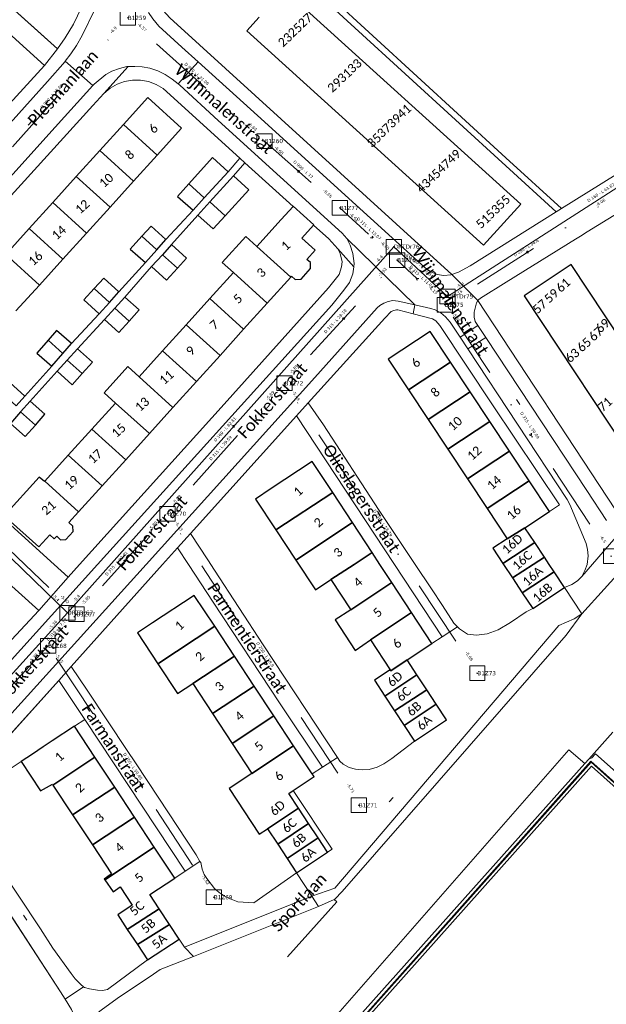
# Model space of a CAD drawing. Header units: metres. Extents: x 113074 to 114313, y 482627 to 483855.
# Tile 9 of 78: x 113784 to 113883, y 482926 to 483092. Entities that reach past the tile are written whole.
import ezdxf
from ezdxf.enums import TextEntityAlignment as Align

# ---------------------------------------------------------------- set-up
doc = ezdxf.new("R2010")
doc.units = ezdxf.units.M
doc.header["$MEASUREMENT"] = 0
doc.linetypes.add('DGN Style 2', pattern=[50.429501, 30.257701, -20.1718])
doc.linetypes.add('DGN Style 6', pattern=[30.473618, 0.016022, -6.408752, 11.215317, -6.408752, 0.016022, -6.408752])
for name, color, linetype, lineweight in [('BGT-Lijnen - BTD Groenvoorziening  bosplantsoen (v)', 94, 'Continuous', 13), ('BGT-Lijnen - BTD Groenvoorziening  gras- en kruidachtigen (v)', 94, 'Continuous', 13), ('BGT-Lijnen - BTD Groenvoorziening  heesters (v)', 94, 'Continuous', 13), ('BGT-Lijnen - Huisnummer overig (t)', 252, 'Continuous', 13), ('BGT-Lijnen - ORL Straatnaam (t)', 7, 'Continuous', 13), ('BGT-Lijnen - OTD Gesloten verharding  asfalt (v)', 7, 'Continuous', 13), ('BGT-Lijnen - OTD Gesloten verharding  kunststof (v)', 7, 'Continuous', 13), ('BGT-Lijnen - OTD Open verharding  beton element (v)', 7, 'Continuous', 13), ('BGT-Lijnen - OTD Open verharding  betonstraatstenen(v)', 7, 'Continuous', 13), ('BGT-Lijnen - PND grondvlak pand (v_mv)', 1, 'Continuous', 13), ('BGT-Lijnen - SHD Hek (l)', 211, 'Continuous', 13), ('BGT-Lijnen - WGD Inrit (v)', 7, 'Continuous', 13), ('BGT-Lijnen - WGD Parkeervlak (v)', 7, 'Continuous', 13), ('BGT-Lijnen - WGD Rijbaan - Lokale weg (v)', 7, 'Continuous', 13), ('BGT-Lijnen - WGD Rijbaan - Lokale weg verkeersdrempel (v)', 7, 'Continuous', 13), ('BGT-Lijnen - WGD Voetpad (v)', 7, 'Continuous', 13), ('BGT-Lijnen - XXX Brandgang OTD (v)', 7, 'Continuous', 13), ('Riolering - BOBs', 7, 'Continuous', 13), ('Riolering - Drainage', 254, 'Continuous', 13), ('Riolering - Gemengd riool', 7, 'Continuous', 13), ('Riolering - KNOOP_NUMMER', 7, 'Continuous', 13), ('Riolering - KNOOP_RIOOLPUT', 7, 'Continuous', 13), ('Riolering - Leidingtekst', 7, 'Continuous', 13), ('Riolering - Level 63', 7, 'Continuous', 13), ('Riolering - Stroomrichting', 7, 'Continuous', 13)]:
    doc.layers.add(name, color=color, linetype=linetype, lineweight=lineweight)
doc.styles.add('Style-Calibri', font='calibri.ttf')
doc.styles.add('Style-Verdana', font='verdana.ttf')

# ---------------------------------------------------------------- blocks, each defined once
blk = doc.blocks.new('rioput')
at = {"layer": 'Riolering - Level 63', "linetype": 'Continuous', "lineweight": 13}
blk.add_3dface([(-1.29, 1.24), (1.29, 1.24), (1.29, -1.24), (-1.29, -1.24)], dxfattribs=at)

msp = doc.modelspace()

# ---------------------------------------------------------------- linework, layer by layer
at = {"layer": 'BGT-Lijnen - BTD Groenvoorziening  bosplantsoen (v)', "linetype": 'DGN Style 2', "lineweight": 13, "flags": 128}
for points in [[(113837.26, 482943.39), (113834.58, 482942.25), (113813.47, 482933.78)], [(113837.72, 482943.02), (113837.26, 482943.39)], [(113761.62, 482858.97), (113826.56, 482930.61), (113837.72, 482943.02)], [(113813.47, 482933.78), (113807.85, 482931.6), (113806.73, 482930.81)], [(113806.73, 482930.81), (113800.59, 482926.68), (113797.89, 482924.75)]]:
    msp.add_lwpolyline(points, dxfattribs=at)
at = {"layer": 'BGT-Lijnen - BTD Groenvoorziening  gras- en kruidachtigen (v)', "linetype": 'DGN Style 2', "lineweight": 13, "flags": 128}
for points in [[(113793.22, 483091.22), (113795.3, 483095.62), (113796.72, 483099.34)], [(113780.08, 483097.76), (113779.46, 483097.05), (113790.56, 483087.06)], [(113790.56, 483087.06), (113791.81, 483088.91), (113793.22, 483091.22)], [(113884.31, 482971.69), (113880.24, 482967.13), (113880.75, 482967.32)], [(113880.75, 482967.32), (113881.37, 482968.03), (113891.99, 482958.56)], [(113791.82, 482926.58), (113791.03, 482927.83), (113779.03, 482946.24)], [(113793.33, 482923.87), (113792.91, 482924.85), (113791.82, 482926.58)]]:
    msp.add_lwpolyline(points, dxfattribs=at)
at = {"layer": 'BGT-Lijnen - BTD Groenvoorziening  heesters (v)', "linetype": 'DGN Style 2', "lineweight": 13, "flags": 128}
for points in [[(113795.14, 482973.8), (113790.75, 482980.42), (113773.77, 482961.54)], [(113789.64, 482970.19), (113793.4, 482972.67), (113795.14, 482973.8)], [(113786.3, 482967.98), (113788.14, 482969.2), (113789.64, 482970.19)], [(113773.57, 482959.47), (113784.41, 482966.73), (113786.3, 482967.98)]]:
    msp.add_lwpolyline(points, dxfattribs=at)
at = {"layer": 'BGT-Lijnen - ORL Straatnaam (t)', "linetype": 'Continuous', "lineweight": 13, "flags": 128}
for points in [[(113819.59, 483076.5), (113820.33, 483075.83)], [(113785.58, 483074.19), (113786.25, 483074.93)], [(113868.03, 483027.87), (113868.57, 483027.03)], [(113844.54, 483009.02), (113845.07, 483008.18)], [(113801.27, 483000.87), (113801.94, 483001.61)], [(113825.04, 482984.67), (113825.59, 482983.83)], [(113804.39, 482963.33), (113804.94, 482962.5)], [(113846.53, 482959.91), (113847.19, 482960.66)], [(113784.79, 482940.75), (113785.36, 482939.93)]]:
    msp.add_lwpolyline(points, dxfattribs=at)
at = {"layer": 'BGT-Lijnen - OTD Gesloten verharding  asfalt (v)', "linetype": 'Continuous', "lineweight": 13, "flags": 128}
for points in [[(113876.86, 482968.71), (113827.99, 482912.84), (113824.95, 482909.35)], [(113830.27, 482911.14), (113879.55, 482966.36), (113876.86, 482968.71)]]:
    msp.add_lwpolyline(points, dxfattribs=at)
at = {"layer": 'BGT-Lijnen - OTD Gesloten verharding  kunststof (v)', "linetype": 'Continuous', "lineweight": 13, "flags": 128}
msp.add_lwpolyline([(113960.6, 482894.58), (113880.67, 482965.91), (113833.32, 482912.76)], dxfattribs=at)
at = {"layer": 'BGT-Lijnen - OTD Open verharding  beton element (v)', "linetype": 'Continuous', "lineweight": 13, "flags": 128}
for points in [[(113880.63, 482966.62), (113832.63, 482912.75)], [(113961.31, 482894.62), (113891.05, 482957.27), (113880.63, 482966.62)], [(113833.32, 482912.76), (113880.67, 482965.91), (113960.6, 482894.58)]]:
    msp.add_lwpolyline(points, dxfattribs=at)
at = {"layer": 'BGT-Lijnen - OTD Open verharding  betonstraatstenen(v)', "linetype": 'Continuous', "lineweight": 13, "flags": 128}
for points in [[(113880.24, 482967.13), (113879.55, 482966.36), (113830.27, 482911.14)], [(113832.63, 482912.75), (113880.63, 482966.62), (113891.05, 482957.27)], [(113881.37, 482968.03), (113880.75, 482967.32), (113880.24, 482967.13)], [(113891.05, 482957.27), (113891.99, 482958.56), (113881.37, 482968.03)]]:
    msp.add_lwpolyline(points, dxfattribs=at)
at = {"layer": 'BGT-Lijnen - PND grondvlak pand (v_mv)', "linetype": 'Continuous', "lineweight": 25, "flags": 128}
for points in [[(113862.43, 483053.9), (113868.75, 483060.87), (113828.98, 483096.95)], [(113824.57, 483092.42), (113822.49, 483090.13), (113862.43, 483053.9)], [(113811.47, 483073.67), (113805.77, 483078.84), (113801.66, 483074.3)], [(113801.66, 483074.3), (113797.69, 483069.91), (113803.38, 483064.75)], [(113803.38, 483064.75), (113807.36, 483069.14), (113801.66, 483074.3)], [(113801.66, 483074.3), (113807.36, 483069.14), (113811.47, 483073.67)], [(113797.69, 483069.91), (113793.71, 483065.52), (113799.41, 483060.36)], [(113799.41, 483060.36), (113803.38, 483064.75), (113797.69, 483069.91)], [(113819.35, 483066.33), (113816.69, 483068.72), (113812.69, 483064.29)], [(113793.71, 483065.52), (113789.74, 483061.13), (113795.43, 483055.97)], [(113795.43, 483055.97), (113799.41, 483060.36), (113793.71, 483065.52)], [(113812.69, 483064.29), (113815.3, 483061.91), (113819.35, 483066.33)], [(113820.22, 483065.61), (113816.25, 483061.21), (113818.84, 483058.87)], [(113818.84, 483058.87), (113822.82, 483063.27), (113820.22, 483065.61)], [(113812.69, 483064.29), (113810.77, 483062.16), (113813.41, 483059.85)], [(113813.41, 483059.85), (113815.3, 483061.91), (113812.69, 483064.29)], [(113789.74, 483061.13), (113785.76, 483056.74), (113791.46, 483051.58)], [(113791.46, 483051.58), (113795.43, 483055.97), (113789.74, 483061.13)], [(113816.25, 483061.21), (113814.25, 483058.99), (113816.84, 483056.65)], [(113816.84, 483056.65), (113818.84, 483058.87), (113816.25, 483061.21)], [(113830.3, 483060.45), (113828.31, 483058.25), (113824.2, 483053.7)], [(113833.8, 483057.33), (113830.32, 483060.48), (113830.3, 483060.45)], [(113785.76, 483056.74), (113781.79, 483052.35), (113787.48, 483047.19)], [(113787.48, 483047.19), (113791.46, 483051.58), (113785.76, 483056.74)], [(113808.85, 483054.85), (113806.37, 483057.14), (113804.79, 483055.42)], [(113831.79, 483055.11), (113833.77, 483057.3), (113833.8, 483057.33)], [(113804.79, 483055.42), (113802.79, 483053.25), (113805.37, 483051)], [(113805.37, 483051), (113807.31, 483053.15), (113804.79, 483055.42)], [(113804.79, 483055.42), (113807.31, 483053.15), (113808.85, 483054.85)], [(113824.2, 483053.7), (113822.32, 483055.39), (113818.34, 483050.99)], [(113834.04, 483053.08), (113831.79, 483055.11)], [(113809.79, 483054.01), (113808.24, 483052.3), (113810.77, 483050.01)], [(113810.77, 483050.01), (113812.31, 483051.7), (113809.79, 483054.01)], [(113824.2, 483053.7), (113829.93, 483048.52), (113830.05, 483048.66)], [(113825.95, 483044.12), (113829.93, 483048.52), (113824.2, 483053.7)], [(113833.22, 483050.98), (113832.63, 483051.51), (113834.04, 483053.08)], [(113783.51, 483042.81), (113787.48, 483047.19), (113781.79, 483052.35)], [(113808.24, 483052.3), (113806.41, 483050.3), (113808.92, 483047.99)], [(113808.92, 483047.99), (113810.77, 483050.01), (113808.24, 483052.3)], [(113818.34, 483050.99), (113820.22, 483049.29), (113825.95, 483044.12)], [(113831.66, 483048.18), (113833.27, 483049.96), (113833.22, 483050.98)], [(113897.26, 483020.47), (113877.24, 483050.65), (113869.3, 483045.37)], [(113800.91, 483046.03), (113798.37, 483048.34), (113796.75, 483046.59)], [(113820.22, 483049.29), (113816.24, 483044.89), (113821.96, 483039.71)], [(113821.96, 483039.71), (113825.95, 483044.12), (113820.22, 483049.29)], [(113830.05, 483048.66), (113830.65, 483048.13), (113831.66, 483048.18)], [(113796.75, 483046.59), (113794.99, 483044.68), (113797.57, 483042.34)], [(113797.57, 483042.34), (113799.3, 483044.26), (113796.75, 483046.59)], [(113796.75, 483046.59), (113799.3, 483044.26), (113800.91, 483046.03)], [(113801.89, 483045.16), (113800.23, 483043.27), (113802.63, 483041.11)], [(113802.63, 483041.11), (113804.3, 483042.97), (113801.89, 483045.16)], [(113816.24, 483044.89), (113812.26, 483040.48), (113817.98, 483035.3)], [(113817.98, 483035.3), (113821.96, 483039.71), (113816.24, 483044.89)], [(113869.3, 483045.37), (113889.31, 483015.2), (113897.26, 483020.47)], [(113800.23, 483043.27), (113798.47, 483041.38), (113800.89, 483039.16)], [(113800.89, 483039.16), (113802.63, 483041.11), (113800.23, 483043.27)], [(113812.26, 483040.48), (113808.28, 483036.07), (113814, 483030.9)], [(113814, 483030.9), (113817.98, 483035.3), (113812.26, 483040.48)], [(113792.9, 483037.31), (113790.38, 483039.51), (113788.95, 483037.87)], [(113853.46, 483039.36), (113846.36, 483034.67), (113849.79, 483029.49)], [(113849.79, 483029.49), (113856.88, 483034.18), (113853.46, 483039.36)], [(113788.95, 483037.87), (113787.04, 483035.68), (113789.56, 483033.48)], [(113789.56, 483033.48), (113791.41, 483035.64), (113788.95, 483037.87)], [(113788.95, 483037.87), (113791.41, 483035.64), (113792.9, 483037.31)], [(113793.9, 483036.43), (113792.18, 483034.51), (113794.7, 483032.26)], [(113794.7, 483032.26), (113796.42, 483034.18), (113793.9, 483036.43)], [(113808.28, 483036.07), (113804.3, 483031.67), (113810.02, 483026.49)], [(113810.02, 483026.49), (113814, 483030.9), (113808.28, 483036.07)], [(113792.18, 483034.51), (113790.48, 483032.62), (113793.02, 483030.36)], [(113793.02, 483030.36), (113794.7, 483032.26), (113792.18, 483034.51)], [(113804.3, 483031.67), (113802.38, 483033.4), (113798.4, 483028.99)], [(113856.88, 483034.18), (113849.79, 483029.49), (113853.11, 483024.47)], [(113853.11, 483024.47), (113860.2, 483029.16), (113856.88, 483034.18)], [(113806.04, 483022.09), (113810.02, 483026.49), (113804.3, 483031.67)], [(113784.99, 483028.41), (113782.47, 483030.7), (113781.01, 483029.09)], [(113781.01, 483029.09), (113783.53, 483026.81), (113784.99, 483028.41)], [(113798.4, 483028.99), (113800.32, 483027.26), (113806.04, 483022.09)], [(113860.2, 483029.16), (113853.11, 483024.47), (113856.42, 483019.45)], [(113856.42, 483019.45), (113863.52, 483024.14), (113860.2, 483029.16)], [(113785.9, 483027.58), (113784.31, 483025.75), (113786.79, 483023.51)], [(113786.79, 483023.51), (113788.42, 483025.37), (113785.9, 483027.58)], [(113800.32, 483027.26), (113796.34, 483022.85), (113802.06, 483017.68)], [(113802.06, 483017.68), (113806.04, 483022.09), (113800.32, 483027.26)], [(113784.31, 483025.75), (113782.57, 483023.8), (113785.1, 483021.58)], [(113785.1, 483021.58), (113786.79, 483023.51), (113784.31, 483025.75)], [(113863.52, 483024.14), (113856.42, 483019.45), (113859.74, 483014.44)], [(113859.74, 483014.44), (113866.84, 483019.13), (113863.52, 483024.14)], [(113796.34, 483022.85), (113792.35, 483018.45), (113798.08, 483013.27)], [(113798.08, 483013.27), (113802.06, 483017.68), (113796.34, 483022.85)], [(113792.35, 483018.45), (113788.38, 483014.04), (113794.1, 483008.87)], [(113794.1, 483008.87), (113798.08, 483013.27), (113792.35, 483018.45)], [(113866.84, 483019.13), (113859.74, 483014.44), (113863.06, 483009.42)], [(113863.06, 483009.42), (113870.15, 483014.11), (113866.84, 483019.13)], [(113836.99, 483012.13), (113833.55, 483017.36), (113826.6, 483012.8)], [(113788.32, 483013.98), (113787.45, 483014.76), (113781.55, 483008.23)], [(113794.1, 483008.87), (113788.38, 483014.04), (113788.32, 483013.98)], [(113873.58, 483008.92), (113870.15, 483014.11), (113863.06, 483009.42)], [(113826.6, 483012.8), (113823.95, 483011.05), (113827.4, 483005.83)], [(113827.4, 483005.83), (113836.99, 483012.13)], [(113840.32, 483007.06), (113836.99, 483012.13), (113827.4, 483005.83)], [(113781.55, 483008.23), (113787.39, 483002.95), (113789.24, 483004.99)], [(113793.12, 483006.47), (113792.47, 483007.06), (113794.1, 483008.87)], [(113863.06, 483009.42), (113866.44, 483004.31), (113869.45, 483006.19)], [(113869.45, 483006.19), (113873.58, 483008.92)], [(113827.4, 483005.83), (113830.78, 483000.74), (113840.32, 483007.06)], [(113843.64, 483001.99), (113840.32, 483007.06), (113830.78, 483000.74)], [(113789.24, 483004.99), (113789.99, 483004.31), (113790.4, 483004.77)], [(113791.95, 483004.22), (113793.17, 483005.57), (113793.12, 483006.47)], [(113871.1, 483003.7), (113869.45, 483006.19), (113866.44, 483004.31)], [(113790.4, 483004.77), (113791.05, 483004.18), (113791.95, 483004.22)], [(113866.44, 483004.31), (113864.03, 483002.72), (113865.73, 483000.15)], [(113865.73, 483000.15), (113871.1, 483003.7)], [(113872.73, 483001.23), (113871.1, 483003.7), (113865.73, 483000.15)], [(113843.64, 483001.99), (113840.61, 483000), (113836.7, 482997.43)], [(113836.7, 482997.43), (113840.61, 483000), (113843.64, 483001.99)], [(113846.97, 482996.93), (113844.95, 483000), (113843.64, 483001.99)], [(113830.78, 483000.74), (113834.08, 482995.71), (113836.7, 482997.43)], [(113865.73, 483000.15), (113865.82, 483000), (113867.33, 482997.72)], [(113867.33, 482997.72), (113870.83, 483000), (113872.73, 483001.23)], [(113872.73, 483001.23), (113870.83, 483000), (113867.33, 482997.72)], [(113874.37, 482998.75), (113873.54, 483000), (113872.73, 483001.23)], [(113867.33, 482997.72), (113869, 482995.2), (113874.37, 482998.75)], [(113876.13, 482996.09), (113874.37, 482998.75), (113869, 482995.2)], [(113836.7, 482997.43), (113840.03, 482992.36), (113846.97, 482996.93)], [(113850.3, 482991.86), (113846.97, 482996.93), (113840.03, 482992.36)], [(113869, 482995.2), (113870.76, 482992.54), (113876.13, 482996.09)], [(113817.07, 482989.57), (113813.63, 482994.78), (113806.58, 482990.13)], [(113840.03, 482992.36), (113837.39, 482990.65), (113840.8, 482985.48)], [(113840.8, 482985.48), (113843.36, 482987.29), (113850.3, 482991.86)], [(113853.74, 482986.62), (113850.3, 482991.86), (113843.36, 482987.29)], [(113806.58, 482990.13), (113804.02, 482988.44), (113807.46, 482983.23)], [(113807.46, 482983.23), (113817.07, 482989.57)], [(113820.4, 482984.52), (113817.07, 482989.57), (113807.46, 482983.23)], [(113843.36, 482987.29), (113846.69, 482982.22), (113846.79, 482982.06)], [(113846.79, 482982.06), (113849.56, 482983.88), (113853.74, 482986.62)], [(113807.46, 482983.23), (113810.8, 482978.18), (113813.36, 482979.87)], [(113813.36, 482979.87), (113820.4, 482984.52)], [(113820.4, 482984.52), (113813.36, 482979.87), (113816.69, 482974.82)], [(113816.69, 482974.82), (113823.73, 482979.47), (113820.4, 482984.52)], [(113851.22, 482981.36), (113849.56, 482983.88), (113846.79, 482982.06)], [(113846.79, 482982.06), (113846.69, 482982.22), (113844.03, 482980.47)], [(113844.03, 482980.47), (113845.81, 482977.76), (113851.22, 482981.36)], [(113852.9, 482978.81), (113851.22, 482981.36), (113845.81, 482977.76)], [(113823.73, 482979.47), (113816.69, 482974.82), (113820.02, 482969.77)], [(113820.02, 482969.77), (113827.07, 482974.42), (113823.73, 482979.47)], [(113845.81, 482977.76), (113847.43, 482975.3), (113852.9, 482978.81)], [(113854.47, 482976.41), (113852.9, 482978.81), (113847.43, 482975.3)], [(113847.43, 482975.3), (113849.07, 482972.8), (113854.47, 482976.41)], [(113854.47, 482976.41), (113849.07, 482972.8), (113850.8, 482970.17)], [(113850.8, 482970.17), (113856.23, 482973.74), (113854.47, 482976.41)], [(113827.07, 482974.42), (113820.02, 482969.77), (113823.35, 482964.72)], [(113823.35, 482964.72), (113830.4, 482969.37), (113827.07, 482974.42)], [(113793.4, 482972.67), (113789.64, 482970.19), (113788.14, 482969.2)], [(113796.85, 482967.44), (113793.4, 482972.67)], [(113788.14, 482969.2), (113786.3, 482967.98), (113784.41, 482966.73)], [(113833.54, 482964.61), (113830.4, 482969.37), (113823.35, 482964.72)], [(113784.41, 482966.73), (113787.67, 482961.78), (113789.66, 482962.88)], [(113789.66, 482962.88), (113789.75, 482962.75), (113796.85, 482967.44)], [(113796.85, 482967.44), (113789.75, 482962.75), (113793.09, 482957.69)], [(113793.09, 482957.69), (113800.19, 482962.38), (113796.85, 482967.44)], [(113823.35, 482964.72), (113819.5, 482962.17), (113824.6, 482954.45)], [(113830.3, 482961.82), (113833.84, 482964.16), (113833.54, 482964.61)], [(113800.19, 482962.38), (113793.09, 482957.69), (113796.43, 482952.63)], [(113796.43, 482952.63), (113803.53, 482957.33), (113800.19, 482962.38)], [(113831.22, 482958.85), (113829.58, 482961.34), (113830.3, 482961.82)], [(113824.6, 482954.45), (113826, 482955.37), (113831.22, 482958.85)], [(113832.93, 482956.26), (113831.22, 482958.85), (113826, 482955.37)], [(113803.53, 482957.33), (113796.43, 482952.63), (113799.66, 482947.75)], [(113798.5, 482946.73), (113806.88, 482952.27), (113803.53, 482957.33)], [(113826, 482955.37), (113827.71, 482952.78), (113832.93, 482956.26)], [(113834.54, 482953.82), (113832.93, 482956.26), (113827.71, 482952.78)], [(113827.71, 482952.78), (113829.31, 482950.36), (113834.54, 482953.82)], [(113836.14, 482951.4), (113834.54, 482953.82), (113829.31, 482950.36)], [(113810.33, 482947.04), (113806.88, 482952.27), (113798.5, 482946.73)], [(113829.31, 482950.36), (113830.91, 482947.94), (113836.14, 482951.4)], [(113799.66, 482947.75), (113798.4, 482946.87), (113798.5, 482946.73)], [(113798.5, 482946.73), (113799.93, 482944.71), (113801.12, 482945.53)], [(113807.7, 482941.84), (113806.11, 482944.26), (113810.33, 482947.04)], [(113801.12, 482945.53), (113803.16, 482942.45), (113800.7, 482940.82)], [(113800.7, 482940.82), (113802.32, 482938.37), (113807.7, 482941.84)], [(113809.44, 482939.22), (113807.7, 482941.84), (113802.32, 482938.37)], [(113802.32, 482938.37), (113804.02, 482935.81), (113809.44, 482939.22)], [(113809.44, 482939.22), (113804.02, 482935.81), (113805.74, 482933.2)], [(113805.74, 482933.2), (113811.08, 482936.73), (113809.44, 482939.22)]]:
    msp.add_lwpolyline(points, dxfattribs=at)
at = {"layer": 'BGT-Lijnen - SHD Hek (l)', "linetype": 'Continuous', "lineweight": 13, "flags": 128}
msp.add_lwpolyline([(113832.46, 482912.7), (113913.36, 482840.57), (113961.46, 482894.65), (113880.57, 482966.76), (113832.46, 482912.7)], dxfattribs=at)
at = {"layer": 'BGT-Lijnen - WGD Inrit (v)', "linetype": 'Continuous', "lineweight": 13, "flags": 128}
for points in [[(113770.54, 483106.42), (113767.61, 483103.04), (113788.34, 483084.27)], [(113788.34, 483084.27), (113790.56, 483087.06), (113779.46, 483097.05)], [(113789.96, 483000), (113773.98, 483014.43)], [(113787.36, 482992.24), (113792.34, 482997.86), (113789.96, 483000)], [(113782.84, 482996.31), (113783.92, 482995.33), (113787.36, 482992.24)]]:
    msp.add_lwpolyline(points, dxfattribs=at)
at = {"layer": 'BGT-Lijnen - WGD Parkeervlak (v)', "linetype": 'Continuous', "lineweight": 13, "flags": 128}
for points in [[(113876.4, 482988.03), (113879.04, 482991.68), (113877.79, 482990.84)], [(113877.79, 482990.84), (113875.18, 482989.68), (113837.33, 482945.31)], [(113837.37, 482943.48), (113838.57, 482944.79), (113876.4, 482988.03)], [(113837.33, 482945.31), (113833.47, 482943.96), (113834.58, 482942.25)], [(113834.58, 482942.25), (113833.47, 482943.96), (113811.99, 482935.35)], [(113834.58, 482942.25), (113837.26, 482943.39), (113837.37, 482943.48)], [(113811.99, 482935.35), (113813.47, 482933.78), (113834.58, 482942.25)]]:
    msp.add_lwpolyline(points, dxfattribs=at)
at = {"layer": 'BGT-Lijnen - WGD Rijbaan - Lokale weg (v)', "linetype": 'Continuous', "lineweight": 13, "flags": 128}
for points in [[(113791.83, 483084.96), (113788.83, 483081.54), (113770.4, 483061.04)], [(113796.52, 483080.88), (113791.84, 483084.98), (113791.83, 483084.96)], [(113814.29, 483084.86), (113810.92, 483081.14), (113811.2, 483080.93)], [(113824.32, 483075.79), (113814.29, 483084.86)], [(113789.08, 483072.69), (113796.52, 483080.88)], [(113811.2, 483080.93), (113817.65, 483074.96), (113838.62, 483055.93)], [(113853.57, 483049.43), (113852.59, 483050.08), (113824.32, 483075.79)], [(113751.67, 483040.29), (113756.18, 483036.2), (113789.08, 483072.69)], [(113887.07, 483067.22), (113884.85, 483065.84), (113875.64, 483060.09)], [(113875.64, 483060.09), (113874.75, 483059.53), (113860.18, 483050.42)], [(113878.85, 483055.45), (113879.98, 483056.15), (113886.93, 483060.46)], [(113838.62, 483055.93), (113839.36, 483055.05), (113850.87, 483043.84)], [(113848.04, 483044.48), (113850.87, 483043.84), (113839.36, 483055.05)], [(113839.36, 483055.05), (113839.96, 483053.92), (113840.42, 483052.53)], [(113866.26, 483047.65), (113878.01, 483054.93), (113878.85, 483055.45)], [(113840.42, 483052.53), (113840.62, 483050.8), (113840.55, 483050.26)], [(113840.55, 483050.26), (113840.41, 483049.06), (113839.85, 483047.61)], [(113860.18, 483050.42), (113858.21, 483049.34), (113857.13, 483048.95)], [(113855.77, 483048.82), (113854.64, 483048.99), (113853.57, 483049.43)], [(113857.13, 483048.95), (113856.96, 483048.89), (113855.77, 483048.82)], [(113857.13, 483048.95), (113861.47, 483044.55), (113861.62, 483044.7)], [(113861.26, 483044.2), (113861.47, 483044.55), (113857.13, 483048.95)], [(113839.85, 483047.61), (113838.89, 483046.3), (113836.85, 483043.8)], [(113861.62, 483044.7), (113861.93, 483044.97), (113866.26, 483047.65)], [(113836.85, 483043.8), (113797.26, 483000), (113768.26, 482967.83)], [(113833.97, 483031.55), (113844.5, 483043.33), (113844.95, 483043.72)], [(113844.95, 483043.72), (113845.64, 483044.15), (113846.38, 483044.43)], [(113846.38, 483044.43), (113847.13, 483044.58), (113848.04, 483044.48)], [(113850.87, 483043.84), (113853.55, 483043.23), (113854.3, 483042.99)], [(113860.9, 483041.74), (113860.9, 483042.6), (113861.26, 483044.2)], [(113854.3, 483042.99), (113855.26, 483042.5), (113856.04, 483041.81)], [(113856.04, 483041.81), (113856.46, 483041.36), (113856.85, 483040.93)], [(113861.5, 483040.38), (113861.07, 483041.03), (113860.9, 483041.74)], [(113856.85, 483040.93), (113858.51, 483038.41), (113861.5, 483040.38)], [(113861.5, 483040.38), (113858.51, 483038.41), (113859.83, 483036.4)], [(113859.83, 483036.4), (113862.85, 483038.35), (113861.5, 483040.38)], [(113862.85, 483038.35), (113859.83, 483036.4), (113876.57, 483010.95)], [(113883.23, 483007.44), (113879.89, 483012.51), (113862.85, 483038.35)], [(113805.49, 483000), (113833.97, 483031.55)], [(113876.57, 483010.95), (113877.04, 483010.1), (113879.79, 483003.54)], [(113885.52, 483005.47), (113879.08, 482997.95), (113878.32, 482997.23)], [(113879.59, 482998.96), (113879.08, 482997.95), (113885.52, 483005.47)], [(113879.79, 483003.54), (113880.03, 483002.54), (113880.14, 483001.44)], [(113768.26, 482967.83), (113772.76, 482963.77), (113805.49, 483000)], [(113876.13, 482996.09), (113879.04, 482991.68), (113886.59, 483000)], [(113880.14, 483001.44), (113879.93, 483000), (113879.59, 482998.96)], [(113878.32, 482997.23), (113877.35, 482996.63), (113876.13, 482996.09)], [(113879.04, 482991.68), (113876.13, 482996.09), (113870.76, 482992.54)], [(113870.76, 482992.54), (113869.67, 482991.99), (113867.01, 482990.19)], [(113875.18, 482989.68), (113877.79, 482990.84), (113879.04, 482991.68)], [(113867.01, 482990.19), (113864.95, 482988.97), (113863.05, 482988.3)], [(113833.47, 482943.96), (113837.33, 482945.31), (113875.18, 482989.68)], [(113858.05, 482989.46), (113855.48, 482987.77), (113853.74, 482986.62)], [(113859.78, 482988.25), (113858.39, 482989.12), (113858.05, 482989.46)], [(113863.05, 482988.3), (113861.25, 482988.03), (113859.78, 482988.25)], [(113853.74, 482986.62), (113849.56, 482983.88), (113851.22, 482981.36)], [(113851.22, 482981.36), (113852.9, 482978.81), (113854.47, 482976.41)], [(113854.47, 482976.41), (113856.23, 482973.74), (113850.8, 482970.17)], [(113850.8, 482970.17), (113846.97, 482967.24), (113845.63, 482966.35)], [(113837.81, 482967.38), (113835.3, 482965.74), (113833.54, 482964.61)], [(113838.76, 482966.27), (113838.2, 482966.78), (113837.81, 482967.38)], [(113840.87, 482965.45), (113839.8, 482965.72), (113838.76, 482966.27)], [(113843.14, 482965.39), (113841.98, 482965.29), (113840.87, 482965.45)], [(113845.63, 482966.35), (113844.48, 482965.77), (113843.14, 482965.39)], [(113833.54, 482964.61), (113833.84, 482964.16), (113830.3, 482961.82)], [(113830.3, 482961.82), (113836.88, 482951.89), (113836.14, 482951.4)], [(113836.14, 482951.4), (113830.91, 482947.94), (113833.47, 482943.96)], [(113814.59, 482949.85), (113812.11, 482948.22), (113810.33, 482947.04)], [(113814.94, 482948.52), (113814.71, 482949.65), (113814.59, 482949.85)], [(113815.73, 482946.94), (113815.32, 482947.61), (113814.94, 482948.52)], [(113810.33, 482947.04), (113806.11, 482944.26), (113807.7, 482941.84)], [(113817.82, 482944.57), (113817.03, 482945.29), (113815.73, 482946.94)], [(113833.47, 482943.96), (113830.91, 482947.94), (113823.66, 482942.85)], [(113811.08, 482936.73), (113811.99, 482935.35), (113833.47, 482943.96)], [(113819.85, 482943.45), (113818.68, 482944.02), (113817.82, 482944.57)], [(113823.66, 482942.85), (113820.98, 482943.03), (113819.85, 482943.45)], [(113807.7, 482941.84), (113809.44, 482939.22), (113811.08, 482936.73)]]:
    msp.add_lwpolyline(points, dxfattribs=at)
at = {"layer": 'BGT-Lijnen - WGD Rijbaan - Lokale weg verkeersdrempel (v)', "linetype": 'Continuous', "lineweight": 13, "flags": 128}
for points in [[(113796.9, 483093.83), (113794.7, 483089.35), (113793.73, 483087.66)], [(113807.66, 483090.92), (113806.61, 483092.15), (113805.89, 483093.19)], [(113811.53, 483087.35), (113807.66, 483090.92)], [(113793.73, 483087.66), (113792.77, 483086.22), (113791.84, 483084.98)], [(113810.92, 483081.14), (113814.29, 483084.86), (113811.53, 483087.35)], [(113791.84, 483084.98), (113796.52, 483080.88), (113796.75, 483081.13)], [(113796.75, 483081.13), (113798.68, 483082.75), (113799.72, 483083.31)], [(113799.72, 483083.31), (113801.01, 483083.76), (113802.25, 483084.1)], [(113802.25, 483084.1), (113802.44, 483084.1), (113803.58, 483084.11)], [(113803.58, 483084.11), (113804.8, 483084.05), (113806.11, 483083.81)], [(113806.11, 483083.81), (113807.46, 483083.34), (113808.69, 483082.72)], [(113808.69, 483082.72), (113809.88, 483081.94), (113810.92, 483081.14)]]:
    msp.add_lwpolyline(points, dxfattribs=at)
at = {"layer": 'BGT-Lijnen - WGD Voetpad (v)', "linetype": 'Continuous', "lineweight": 13, "flags": 128}
for points in [[(113832.23, 483098.42), (113874.75, 483059.53), (113875.64, 483060.09)], [(113795.3, 483095.62), (113793.22, 483091.22), (113791.81, 483088.91)], [(113794.7, 483089.35), (113796.9, 483093.83), (113797.85, 483096.06)], [(113875.64, 483060.09), (113866.25, 483068.69), (113836.28, 483096.18)], [(113857.13, 483048.95), (113809.48, 483092.33), (113808.39, 483093.53)], [(113806.61, 483092.15), (113807.66, 483090.92), (113811.53, 483087.35)], [(113791.81, 483088.91), (113790.56, 483087.06), (113788.34, 483084.27)], [(113792.77, 483086.22), (113793.73, 483087.66), (113794.7, 483089.35)], [(113811.53, 483087.35), (113814.29, 483084.86), (113824.32, 483075.79)], [(113770.4, 483061.04), (113788.83, 483081.54), (113791.83, 483084.96)], [(113791.83, 483084.96), (113791.84, 483084.98), (113792.77, 483086.22)], [(113788.34, 483084.27), (113781.27, 483076.49), (113775.74, 483070.57)], [(113799.72, 483083.31), (113798.68, 483082.75), (113796.75, 483081.13)], [(113803.58, 483084.11), (113802.44, 483084.1), (113798.38, 483079.53)], [(113798.38, 483079.53), (113802.44, 483084.1), (113802.25, 483084.1)], [(113802.25, 483084.1), (113801.01, 483083.76), (113799.72, 483083.31)], [(113806.11, 483083.81), (113804.8, 483084.05), (113803.58, 483084.11)], [(113808.69, 483082.72), (113807.46, 483083.34), (113806.11, 483083.81)], [(113800.59, 483081.11), (113801.87, 483081.58), (113803.21, 483081.81)], [(113803.21, 483081.81), (113804.57, 483081.8), (113805.91, 483081.55)], [(113805.91, 483081.55), (113807.18, 483081.06), (113808.35, 483080.35)], [(113810.92, 483081.14), (113809.88, 483081.94), (113808.69, 483082.72)], [(113796.75, 483081.13), (113796.52, 483080.88), (113789.08, 483072.69)], [(113798.38, 483079.53), (113799.41, 483080.42), (113800.59, 483081.11)], [(113808.35, 483080.35), (113821.33, 483068.59), (113821.32, 483068.59)], [(113811.2, 483080.93), (113810.92, 483081.14)], [(113838.62, 483055.93), (113817.65, 483074.96), (113811.2, 483080.93)], [(113796.47, 483077.52), (113798.38, 483079.53)], [(113757.81, 483034.73), (113771.7, 483050.21), (113796.47, 483077.52)], [(113824.32, 483075.79), (113852.59, 483050.08), (113853.57, 483049.43)], [(113789.08, 483072.69), (113756.18, 483036.2), (113757.81, 483034.73)], [(113821.32, 483068.59), (113822.17, 483067.82), (113822.17, 483067.83)], [(113822.17, 483067.83), (113830.3, 483060.45), (113830.32, 483060.48)], [(113830.32, 483060.48), (113833.8, 483057.33), (113833.77, 483057.3)], [(113833.77, 483057.3), (113836.32, 483054.99), (113837.84, 483053.29)], [(113839.96, 483053.92), (113839.36, 483055.05), (113838.62, 483055.93)], [(113837.84, 483053.29), (113840.55, 483050.26), (113840.62, 483050.8)], [(113840.55, 483050.26), (113837.84, 483053.29), (113838.28, 483052.51)], [(113840.62, 483050.8), (113840.42, 483052.53), (113839.96, 483053.92)], [(113838.28, 483052.51), (113838.61, 483051.13), (113838.5, 483050.24)], [(113838.5, 483050.24), (113838.06, 483048.97), (113836.3, 483046.7)], [(113839.85, 483047.61), (113840.41, 483049.06), (113840.55, 483050.26)], [(113853.57, 483049.43), (113854.64, 483048.99), (113855.77, 483048.82)], [(113855.77, 483048.82), (113856.96, 483048.89), (113857.13, 483048.95)], [(113836.3, 483046.7), (113818.67, 483027.09), (113794.26, 483000)], [(113836.85, 483043.8), (113838.89, 483046.3), (113839.85, 483047.61)], [(113768.26, 482967.83), (113797.26, 483000), (113836.85, 483043.8)], [(113844.5, 483043.33), (113833.97, 483031.55), (113805.49, 483000)], [(113845.64, 483044.15), (113844.95, 483043.72), (113844.5, 483043.33)], [(113847.13, 483044.58), (113846.38, 483044.43), (113845.64, 483044.15)], [(113850.87, 483043.84), (113848.04, 483044.48), (113847.13, 483044.58)], [(113847.98, 483042.98), (113850.56, 483042.33), (113850.87, 483043.84)], [(113850.87, 483043.84), (113850.56, 483042.33), (113853.83, 483041.5)], [(113854.3, 483042.99), (113853.55, 483043.23), (113850.87, 483043.84)], [(113861.47, 483044.55), (113861.26, 483044.2), (113860.9, 483042.6)], [(113884.75, 483009.23), (113861.47, 483044.55)], [(113830.91, 483025.12), (113832.87, 483027.28), (113845.81, 483041.57)], [(113845.81, 483041.57), (113846.87, 483042.69), (113847.33, 483042.91)], [(113847.33, 483042.91), (113847.75, 483043.01), (113847.98, 483042.98)], [(113853.83, 483041.5), (113854.41, 483041.15), (113855.1, 483040.36)], [(113856.04, 483041.81), (113855.26, 483042.5), (113854.3, 483042.99)], [(113856.85, 483040.93), (113856.46, 483041.36), (113856.04, 483041.81)], [(113860.9, 483042.6), (113860.9, 483041.74), (113861.07, 483041.03)], [(113855.1, 483040.36), (113863.98, 483026.93), (113875.28, 483010.04)], [(113859.83, 483036.4), (113858.51, 483038.41), (113856.85, 483040.93)], [(113861.07, 483041.03), (113861.5, 483040.38), (113862.85, 483038.35)], [(113862.85, 483038.35), (113879.89, 483012.51), (113883.23, 483007.44)], [(113877.04, 483010.1), (113876.57, 483010.95), (113859.83, 483036.4)], [(113832.87, 483027.28), (113830.91, 483025.12), (113847.43, 483000)], [(113835.43, 483023.58), (113832.87, 483027.28)], [(113810.79, 483002.83), (113812.96, 483005.23), (113830.91, 483025.12)], [(113850.93, 483000), (113844.74, 483009.29), (113835.43, 483023.58)], [(113875.28, 483010.04), (113873.58, 483008.92), (113869.45, 483006.19)], [(113880.03, 483002.54), (113879.79, 483003.54), (113877.04, 483010.1)], [(113812.96, 483005.23), (113810.79, 483002.83), (113812.64, 483000)], [(113817.03, 482999.05), (113815.91, 483000.78), (113812.96, 483005.23)], [(113869.45, 483006.19), (113871.1, 483003.7), (113872.73, 483001.23)], [(113808.24, 483000), (113810.79, 483002.83)], [(113879.93, 483000), (113880.14, 483001.44), (113880.03, 483002.54)], [(113805.49, 483000), (113772.76, 482963.77), (113771.87, 482962.79)], [(113794.26, 483000), (113792.34, 482997.86), (113787.36, 482992.24)], [(113790.75, 482980.42), (113792.86, 482982.78), (113808.24, 483000)], [(113812.64, 483000), (113816.83, 482993.61), (113827.99, 482976.61)], [(113847.43, 483000), (113855.48, 482987.77), (113858.05, 482989.46)], [(113855.56, 482993.04), (113853.68, 482995.87), (113850.93, 483000)], [(113872.73, 483001.23), (113873.54, 483000), (113874.37, 482998.75)], [(113879.08, 482997.95), (113879.59, 482998.96), (113879.93, 483000)], [(113837.81, 482967.38), (113825.23, 482986.43), (113817.03, 482999.05)], [(113874.37, 482998.75), (113876.13, 482996.09), (113877.35, 482996.63)], [(113877.35, 482996.63), (113878.32, 482997.23), (113879.08, 482997.95)], [(113787.36, 482992.24), (113774.35, 482978.26), (113762.81, 482965.33)], [(113858.05, 482989.46), (113857.44, 482990.08), (113855.56, 482993.04)], [(113792.86, 482982.78), (113790.75, 482980.42), (113795.14, 482973.8)], [(113802.3, 482968.58), (113795.54, 482978.76), (113792.86, 482982.78)], [(113772.86, 482960.53), (113773.77, 482961.54), (113790.75, 482980.42)], [(113827.99, 482976.61), (113835.3, 482965.74), (113837.81, 482967.38)], [(113795.14, 482973.8), (113812.11, 482948.22), (113814.59, 482949.85)], [(113807.65, 482960.51), (113803.69, 482966.49), (113802.3, 482968.58)], [(113814.59, 482949.85), (113813.93, 482950.93), (113807.65, 482960.51)], [(113770.84, 482958.29), (113779.03, 482946.24), (113791.03, 482927.83)], [(113789.77, 482935.2), (113787.66, 482938.44), (113780.15, 482949.65)], [(113811.99, 482935.35), (113811.08, 482936.73), (113805.74, 482933.2)], [(113793.52, 482930.04), (113792.85, 482930.89), (113789.77, 482935.2)], [(113807.85, 482931.6), (113813.47, 482933.78), (113811.99, 482935.35)], [(113805.74, 482933.2), (113798.97, 482928.21), (113798.13, 482928.05)], [(113794.94, 482928.67), (113794.47, 482929.04), (113793.52, 482930.04)], [(113800.59, 482926.68), (113806.73, 482930.81), (113807.85, 482931.6)], [(113791.03, 482927.83), (113791.82, 482926.58), (113794.94, 482928.67)], [(113794.94, 482928.67), (113791.82, 482926.58), (113792.91, 482924.85)], [(113795.91, 482928.32), (113795.11, 482928.54), (113794.94, 482928.67)], [(113798.13, 482928.05), (113797.29, 482928.12), (113795.91, 482928.32)], [(113797.14, 482924.12), (113797.89, 482924.75), (113800.59, 482926.68)]]:
    msp.add_lwpolyline(points, dxfattribs=at)
at = {"layer": 'BGT-Lijnen - XXX Brandgang OTD (v)', "linetype": 'Continuous', "lineweight": 13, "flags": 128}
for points in [[(113821.32, 483068.59), (113819.35, 483066.33), (113815.3, 483061.91)], [(113820.22, 483065.61), (113822.17, 483067.82), (113821.32, 483068.59)], [(113814.25, 483058.99), (113816.25, 483061.21), (113820.22, 483065.61)], [(113815.3, 483061.91), (113813.41, 483059.85), (113808.85, 483054.85)], [(113808.24, 483052.3), (113809.79, 483054.01), (113814.25, 483058.99)], [(113808.85, 483054.85), (113807.31, 483053.15), (113805.37, 483051)], [(113801.89, 483045.16), (113806.41, 483050.3), (113808.24, 483052.3)], [(113805.37, 483051), (113800.91, 483046.03), (113799.3, 483044.26)], [(113798.47, 483041.38), (113800.23, 483043.27), (113801.89, 483045.16)], [(113799.3, 483044.26), (113797.57, 483042.34), (113792.9, 483037.31)], [(113792.18, 483034.51), (113793.9, 483036.43), (113798.47, 483041.38)], [(113792.9, 483037.31), (113791.41, 483035.64), (113789.56, 483033.48)], [(113789.56, 483033.48), (113784.99, 483028.41), (113783.53, 483026.81)], [(113785.9, 483027.58), (113790.48, 483032.62), (113792.18, 483034.51)], [(113782.57, 483023.8), (113784.31, 483025.75), (113785.9, 483027.58)]]:
    msp.add_lwpolyline(points, dxfattribs=at)
at = {"layer": 'Riolering - Drainage', "linetype": 'Continuous', "lineweight": 13, "flags": 128}
for points in [[(113856.36, 483045.27), (113909.94, 483079.67)], [(113792.2, 482991.85), (113847.31, 483053.66)], [(113847.31, 483053.66), (113856.36, 483045.27)], [(113750.35, 483032.43), (113792.2, 482991.85)], [(113792.2, 482991.85), (113757.67, 482953.74)]]:
    msp.add_lwpolyline(points, dxfattribs=at)
at = {"layer": 'Riolering - Gemengd riool', "color": 94, "linetype": 'DGN Style 6', "lineweight": 13, "flags": 128}
for points in [[(113778.6, 483065.7), (113802.4, 483092.3)], [(113802.4, 483092.3), (113825.5, 483071.5)], [(113838.2, 483060.2), (113825.5, 483071.5)], [(113855.93, 483043.85), (113885.11, 483062.45)], [(113847.87, 483051.4), (113838.2, 483060.2)], [(113828.87, 483030.59), (113847.87, 483051.4)], [(113855.93, 483043.85), (113847.87, 483051.4)], [(113884, 483001.4), (113855.93, 483043.85)], [(113793.74, 482991.58), (113749.9, 483033.81)], [(113809.11, 483008.57), (113828.87, 483030.59)], [(113861.41, 482981.63), (113828.87, 483030.59)], [(113793.74, 482991.58), (113809.11, 483008.57)], [(113841.41, 482959.32), (113809.11, 483008.57)], [(113788.94, 482986.25), (113793.74, 482991.58)], [(113757.57, 482951.87), (113788.94, 482986.25)], [(113816.93, 482943.8), (113788.94, 482986.25)]]:
    msp.add_lwpolyline(points, dxfattribs=at)
at = {"layer": 'Riolering - KNOOP_RIOOLPUT', "color": 7, "linetype": 'Continuous', "lineweight": 13}
for p in [(113825.5, 483071.5), (113838.2, 483060.2), (113847.31, 483053.66), (113847.87, 483051.4), (113856.36, 483045.27), (113855.93, 483043.85), (113828.87, 483030.59), (113809.11, 483008.57), (113792.2, 482991.85), (113793.74, 482991.58), (113788.94, 482986.25), (113861.41, 482981.63), (113841.41, 482959.32), (113816.93, 482943.8)]:
    msp.add_point(p, dxfattribs=at)
at = {"layer": 'Riolering - Stroomrichting', "color": 30, "linetype": 'Continuous', "lineweight": 25, "flags": 128}
for points in [[(113814.3, 483081.31), (113814.69, 483081.23)], [(113814.57, 483081.61), (113814.69, 483081.23)], [(113790.79, 483079.62), (113791.17, 483079.74)], [(113791.08, 483079.35), (113791.17, 483079.74)], [(113831.49, 483066.43), (113831.1, 483066.52)], [(113831.23, 483066.14), (113831.1, 483066.52)], [(113843.38, 483055.21), (113843.77, 483055.13)], [(113843.65, 483055.51), (113843.77, 483055.13)], [(113869.86, 483052.97), (113869.68, 483052.61)], [(113870.08, 483052.63), (113869.68, 483052.61)], [(113851.56, 483048.22), (113851.17, 483048.31)], [(113851.29, 483047.93), (113851.17, 483048.31)], [(113838.66, 483041.61), (113839.04, 483041.73)], [(113838.96, 483041.34), (113839.04, 483041.73)], [(113820.04, 483023.38), (113820.42, 483023.5)], [(113820.34, 483023.11), (113820.42, 483023.5)], [(113870.16, 483021.97), (113870.52, 483021.79)], [(113870.49, 483022.19), (113870.52, 483021.79)], [(113845.34, 483005.45), (113845.69, 483005.28)], [(113845.67, 483005.68), (113845.69, 483005.28)], [(113801.72, 483000.69), (113802.1, 483000.82)], [(113802.01, 483000.43), (113802.1, 483000.82)], [(113791.63, 482989.53), (113792.01, 482989.66)], [(113791.93, 482989.27), (113792.01, 482989.66)], [(113825.45, 482983.29), (113825.81, 482983.11)], [(113825.79, 482983.51), (113825.81, 482983.11)], [(113803.13, 482964.37), (113803.49, 482964.19)], [(113803.46, 482964.59), (113803.49, 482964.19)]]:
    msp.add_lwpolyline(points, dxfattribs=at)

# ---------------------------------------------------------------- block references
at = {"layer": 'Riolering - Level 63', "linetype": 'Continuous', "lineweight": 13}
for p in [(113802.4, 483092.3), (113825.5, 483071.5), (113838.2, 483060.2), (113847.31, 483053.66), (113847.87, 483051.4), (113856.36, 483045.27), (113855.93, 483043.85), (113828.87, 483030.59), (113809.11, 483008.57), (113884, 483001.4), (113792.2, 482991.85), (113793.74, 482991.58), (113788.94, 482986.25), (113861.41, 482981.63), (113841.41, 482959.32), (113816.93, 482943.8)]:
    msp.add_blockref('rioput', p, dxfattribs=at)

# ---------------------------------------------------------------- texts
at = {"layer": 'BGT-Lijnen - Huisnummer overig (t)', "linetype": 'Continuous', "lineweight": 13, "style": 'Style-Calibri'}
for s, p in [('27', (113832.34, 483091.89)), ('25', (113830.64, 483090.25)), ('23', (113828.95, 483088.61)), ('33', (113840.68, 483084.21)), ('31', (113839, 483082.58)), ('29', (113837.31, 483080.95)), ('41', (113849.04, 483076.55)), ('39', (113847.36, 483074.92)), ('6', (113806.71, 483073.62)), ('37', (113845.67, 483073.29)), ('35', (113843.99, 483071.62)), ('8', (113802.71, 483069.2)), ('49', (113857.4, 483068.89)), ('47', (113855.72, 483067.26)), ('45', (113854.01, 483065.61)), ('10', (113798.76, 483064.87)), ('43', (113852.32, 483063.98)), ('12', (113794.72, 483060.42)), ('55', (113865.75, 483061.22)), ('53', (113864.06, 483059.58)), ('51', (113862.37, 483057.95)), ('14', (113790.77, 483056.05)), ('1', (113829.05, 483053.84)), ('16', (113786.81, 483051.68)), ('3', (113824.93, 483049.29)), ('61', (113875.89, 483047.18)), ('59', (113873.92, 483045.37)), ('5', (113820.96, 483044.88)), ('57', (113871.95, 483043.56)), ('69', (113882.55, 483040.32)), ('7', (113816.99, 483040.49)), ('67', (113881.41, 483038.93)), ('65', (113879.43, 483037.11)), ('9', (113813, 483036.08)), ('63', (113877.45, 483035.3)), ('6', (113851.02, 483034.07)), ('11', (113808.93, 483031.6)), ('8', (113854.31, 483029.08)), ('13', (113804.82, 483027.05)), ('71', (113882.96, 483027.05)), ('10', (113857.64, 483023.8)), ('15', (113800.85, 483022.64)), ('12', (113860.9, 483018.81)), ('17', (113796.88, 483018.25)), ('19', (113792.89, 483013.84)), ('14', (113864.24, 483013.82)), ('1', (113831.14, 483012.34)), ('21', (113789.03, 483009.57)), ('16', (113867.57, 483008.76)), ('2', (113834.57, 483007.11)), ('16D', (113867.31, 483003.46)), ('3', (113837.89, 483002.04)), ('16C', (113868.98, 483000.69)), ('16A', (113870.75, 482998.02)), ('4', (113841.25, 482997)), ('16B', (113872.41, 482995.25)), ('5', (113844.55, 482991.91)), ('1', (113811.11, 482989.69)), ('6', (113847.84, 482986.65)), ('2', (113814.55, 482984.48)), ('6D', (113847.49, 482980.66)), ('3', (113817.87, 482979.43)), ('6C', (113848.97, 482978.12)), ('6B', (113850.72, 482975.63)), ('4', (113821.24, 482974.4)), ('6A', (113852.47, 482973.27)), ('5', (113824.54, 482969.33)), ('1', (113790.83, 482967.53)), ('6', (113827.91, 482964.27)), ('2', (113794.27, 482962.31)), ('6D', (113827.66, 482958.88)), ('3', (113797.61, 482957.25)), ('6C', (113829.66, 482955.93)), ('6B', (113831.28, 482953.42)), ('4', (113800.98, 482952.21)), ('6A', (113832.86, 482950.97)), ('5', (113804.3, 482947.13)), ('5C', (113803.94, 482941.93)), ('5B', (113805.85, 482938.98)), ('5A', (113807.7, 482936.36))]:
    msp.add_text(s, height=1.5, rotation=41.85, dxfattribs=at).set_placement(p, align=Align.MIDDLE_CENTER)
at = {"layer": 'BGT-Lijnen - ORL Straatnaam (t)', "color": 7, "linetype": 'Continuous', "lineweight": 13, "style": 'Style-Calibri'}
for s, rotation, p in [('Plesmanlaan', 47.8649, (113791.43, 483080.49)), ('Wijnmalenstraat', 318.3475, (113818.69, 483076.94)), ('Wijnmalenstraat', 303.0742, (113856.89, 483044.49)), ('Fokkerstraat', 48.0794, (113826.79, 483027.69)), ('Olieslagersstraat', 303.4174, (113841.88, 483011.15)), ('Fokkerstraat', 47.5904, (113806.47, 483005.34)), ('Parmentierstraat', 303.7347, (113822.57, 482987.58)), ('Fokkerstraat', 47.7231, (113786.42, 482983.27)), ('Farmanstraat', 303.2121, (113800.01, 482969.07)), ('Sportlaan', 47.0478, (113831.27, 482942.96))]:
    msp.add_text(s, height=2, rotation=rotation, dxfattribs=at).set_placement(p, align=Align.MIDDLE_CENTER)
at = {"layer": 'Riolering - BOBs', "color": 7, "linetype": 'Continuous', "lineweight": 13, "style": 'Style-Verdana'}
for s, rotation, p in [('-6.9', 48.1821, (113800.16, 483090.1)), ('-6.57', 317.9989, (113804.65, 483090.54)), ('-6.68', 317.9989, (113823.29, 483073.76)), ('-6.68', 318.3343, (113827.76, 483069.75)), ('-6.65', 318.3343, (113835.98, 483062.45)), ('-6.06', 32.514, (113882.35, 483060.93)), ('-6.61', 317.6955, (113840.44, 483058.44)), ('-6.65', 317.6955, (113845.67, 483053.67)), ('-6.4', 48.2832, (113845.08, 483051.46)), ('-6.4', 317.1781, (113849.55, 483051.85)), ('-5.92', 47.6039, (113845.6, 483049.21)), ('-6.2', 316.8744, (113850.1, 483049.59)), ('-6.4', 317.1781, (113854.2, 483047.54)), ('-6.15', 316.8744, (113853.77, 483046.15)), ('-5.4', 32.7008, (113858.67, 483046.99)), ('-6.15', 32.514, (113858.22, 483045.55)), ('-5.65', 303.4676, (113857.67, 483041.58)), ('-5.89', 47.6039, (113830.64, 483032.83)), ('-5.89', 48.1012, (113826.62, 483028.38)), ('-5.49', 303.6106, (113830.61, 483028.33)), ('-5.89', 48.1012, (113810.86, 483010.82)), ('-5.89', 47.868, (113806.85, 483006.37)), ('-5.53', 303.261, (113810.84, 483006.3)), ('-6.5', 303.4676, (113882.44, 483004.12)), ('-5.4', 48.2832, (113793.96, 482994.13)), ('-5.4', 315.8811, (113790.09, 482994.17)), ('-5.92', 316.0737, (113791.61, 482993.91)), ('-5.85', 47.868, (113795.5, 482993.83)), ('-5.36', 47.8169, (113789.94, 482989.65)), ('-5.83', 47.9894, (113790.7, 482988.5)), ('-5.79', 47.6242, (113786.67, 482984.06)), ('-5.69', 303.6106, (113859.83, 482984.37)), ('-5.55', 303.404, (113790.67, 482983.98)), ('-5.71', 303.261, (113839.84, 482962.07)), ('-5.62', 303.404, (113815.36, 482946.54))]:
    msp.add_text(s, height=0.5, rotation=rotation, dxfattribs=at).set_placement(p, align=Align.CENTER)
at = {"layer": 'Riolering - KNOOP_NUMMER', "color": 7, "linetype": 'Continuous', "lineweight": 13, "style": 'Style-Verdana'}
for s, p in [('B1259', (113802.4, 483092.3)), ('B1260', (113825.5, 483071.5)), ('B1Z77', (113838.2, 483060.2)), ('DRTDr76', (113847.31, 483053.66)), ('B1Z76', (113847.87, 483051.4)), ('DRTDr75', (113856.36, 483045.27)), ('B1Z75', (113855.93, 483043.85)), ('B1Z72', (113828.87, 483030.59)), ('B1Z70', (113809.11, 483008.57)), ('DRTDr67', (113792.2, 482991.85)), ('B1Z67', (113793.74, 482991.58)), ('B1Z68', (113788.94, 482986.25)), ('B1Z73', (113861.41, 482981.63)), ('B1Z71', (113841.41, 482959.32)), ('B1Z69', (113816.93, 482943.8))]:
    msp.add_text(s, height=0.7, dxfattribs=at).set_placement(p, align=Align.MIDDLE_LEFT)
at = {"layer": 'Riolering - Leidingtekst', "color": 7, "linetype": 'Continuous', "lineweight": 13, "style": 'Style-Verdana'}
for s, rotation, p in [('D 900 - L 31.08', 317.9991, (113813.87, 483082.65)), ('D 900 - L 35.69', 48.1798, (113789.75, 483078.91)), ('D 900 - L 17', 318.3385, (113831.85, 483066.52)), ('D 160 - L 63.67', 32.7017, (113882.41, 483062.59)), ('D 315 - L 13.07', 317.6968, (113842.96, 483056.55)), ('D 250 - L 34.6', 32.5144, (113869.79, 483053.28)), ('D 160 - L 12.34', 317.1673, (113851.76, 483050.21)), ('D 315 - L 11.04', 316.8713, (113851.83, 483048.37)), ('D 315 - L 28.18', 47.6032, (113837.62, 483040.92)), ('D 315 - L 50.89', 303.4746, (113870.07, 483023.37)), ('D 160 - L 82.81', 48.2797, (113819, 483022.66)), ('D 315 - L 29.59', 48.0963, (113818.24, 483019.49)), ('D 250 - L 58.79', 303.609, (113845.24, 483006.86)), ('D 315 - L 22.91', 47.8659, (113800.67, 482999.99)), ('D 315 - L 7.17', 47.995, (113790.6, 482988.85)), ('D 250 - L 58.9', 303.2584, (113825.38, 482984.67)), ('D 250 - L 50.85', 303.3994, (113803.04, 482965.77))]:
    msp.add_text(s, height=0.5, rotation=rotation, dxfattribs=at).set_placement(p, align=Align.CENTER)

doc.saveas('drawing.dxf')
